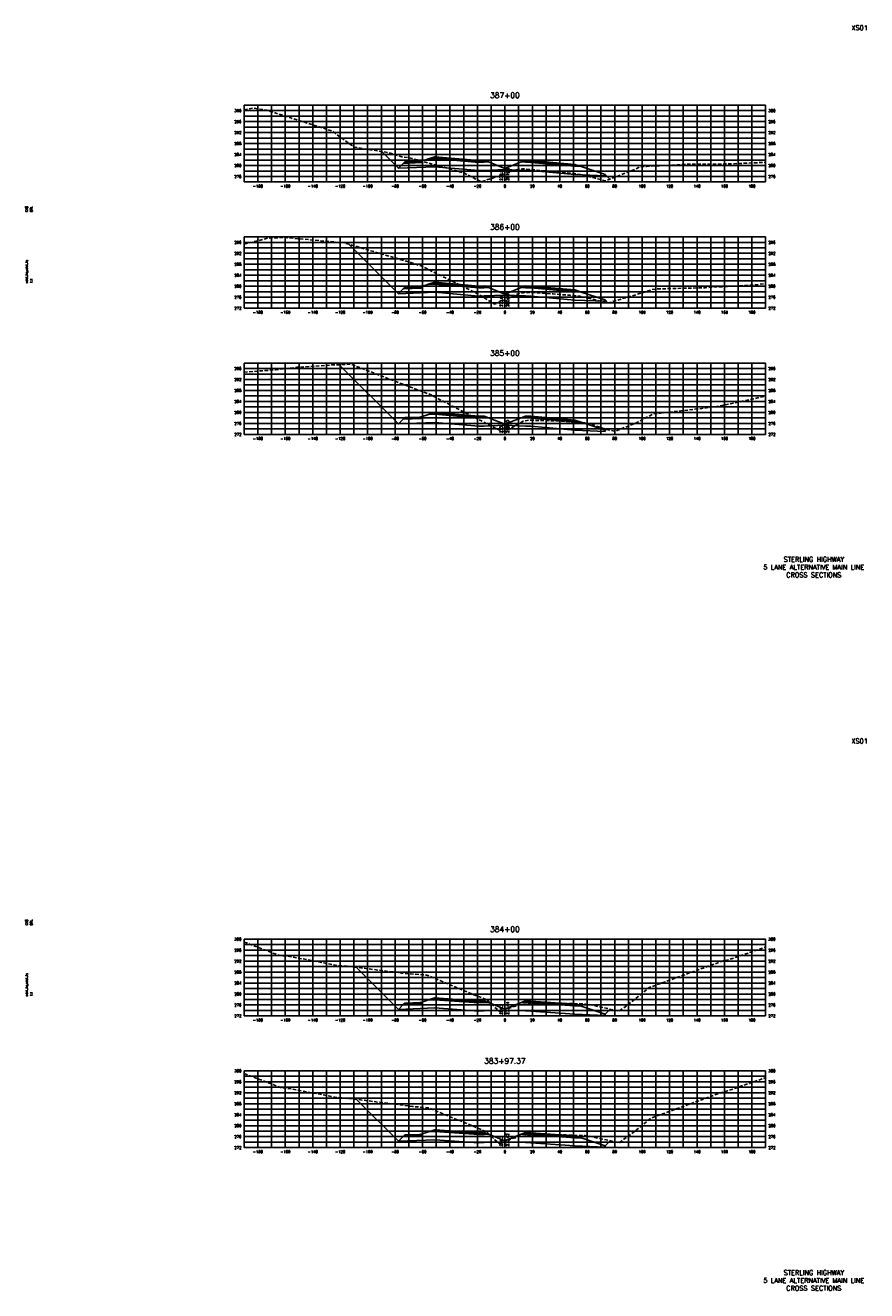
# Model space of a CAD drawing. Extents: x 37 to 10140, y -1968 to 9206.
# Tile 30 of 105: x 6607 to 7220, y 536 to 1458. Entities that reach past the tile are written whole.
import ezdxf
from ezdxf.enums import TextEntityAlignment as Align

# ---------------------------------------------------------------- set-up
doc = ezdxf.new("R2010")
doc.units = 0
doc.header["$LTSCALE"] = 20
doc.header["$MEASUREMENT"] = 0
doc.linetypes.add('HIDDEN_050%', pattern=[0.1875, 0.125, -0.0625])
for name, color, linetype in [('S-AT-TXT175', 6, 'Continuous'), ('S-AT-TXT80', 1, 'Continuous'), ('XDATUM', 3, 'Continuous'), ('XEG', 1, 'HIDDEN_050%'), ('XFG', 2, 'Continuous'), ('XGRID', 251, 'Continuous'), ('XGRIDT', 2, 'Continuous'), ('XREF-BORDER', 7, 'Continuous')]:
    doc.layers.add(name, color=color, linetype=linetype)
doc.styles.add('L100', font='simplex.shx', dxfattribs={"height": 2})
doc.styles.add('L175', font='ROMANSM.shx', dxfattribs={"height": 3.5})
doc.styles.add('L80', font='ROMANSM.shx', dxfattribs={"height": 1.6})

# ---------------------------------------------------------------- blocks, each defined once
blk = doc.blocks.new('03025_00_att1')
at = {"layer": 'S-AT-TXT175', "style": 'L175'}
for tag, p in [('NUM', (32.402, 20.822)), ('LINE1', (30.64, 1.444)), ('LINE2', (30.64, 1.161)), ('LINE3', (30.64, 0.877))]:
    blk.add_attdef(tag, text='', height=0.175, dxfattribs=at).set_placement(p, align=Align.CENTER)
at = {"layer": 'S-AT-TXT80', "style": 'L80'}
for tag, p in [('DESIGNED', (2.094, 14.201)), ('CHECKED', (2.265, 14.201)), ('DRAFTED', (2.436, 14.201)), ('PCTB', (2.094, 11.605)), ('PSCALE', (2.265, 11.605)), ('PVIEW', (2.436, 11.605))]:
    blk.add_attdef(tag, p, '', height=0.08, rotation=90, dxfattribs=at)

msp = doc.modelspace()

# ---------------------------------------------------------------- linework, layer by layer
at = {"layer": 'XDATUM', "flags": 128}
for points in [[(6866.25, 1366.2), (6878.41, 1354.04), (6905, 1355.11), (6937, 1352.29), (6941, 1352.45), (6956, 1353.05), (6971, 1352.45), (6975, 1352.29), (7007, 1349.47), (7029, 1348.59), (7029, 1349.48), (7032.46, 1346.03)], [(6842.3, 1298.63), (6878.41, 1262.53), (6905, 1263.59), (6937, 1260.78), (6941, 1260.94), (6956, 1261.54), (6971, 1260.94), (6975, 1260.78), (7007, 1257.96), (7029, 1257.08), (7029, 1257.97), (7031.12, 1255.85)], [(6835.24, 1210.78), (6878.41, 1167.61), (6905, 1168.68), (6937, 1165.86), (6941, 1166.02), (6956, 1166.62), (6971, 1166.02), (6975, 1165.86), (7007, 1163.05), (7029, 1162.17), (7029, 1163.05), (7029.68, 1163.73)], [(6847.7, 771.47), (6878.41, 740.76), (6905, 741.82), (6937, 739.55), (6941, 739.71), (6956, 740.31), (6971, 739.71), (6975, 739.55), (7007, 737.27), (7029, 736.39), (7029, 737.28), (7032.69, 740.96)], [(6847.86, 675.21), (6878.41, 644.66), (6905, 645.73), (6937, 643.49), (6941, 643.65), (6956, 644.25), (6971, 643.65), (6975, 643.49), (7007, 641.26), (7029, 640.38), (7029, 641.27), (7032.71, 644.98)]]:
    msp.add_lwpolyline(points, dxfattribs=at)
at = {"layer": 'XEG', "flags": 128}
for points in [[(6766, 1396.68), (6772.85, 1397.83), (6782.43, 1396.31), (6830.18, 1381.16), (6846, 1369.44), (6870.24, 1365.57), (6880.69, 1362.45), (6887.51, 1361.41), (6925.86, 1350.71), (6938.84, 1344.1), (6949.1, 1347.46), (6955.64, 1349.59), (6956, 1349.73), (6965.12, 1353.21), (6965.13, 1353.18), (6967.31, 1353.35), (6968.86, 1353.64), (6977.14, 1352.85), (6988.54, 1351.86), (6999.52, 1350.76), (7008.19, 1349.97), (7009.77, 1349.51), (7010.81, 1349.39), (7021.68, 1346.88), (7029.37, 1344.8), (7045.85, 1351.35), (7050.88, 1353.36), (7054.11, 1354.88), (7059.5, 1355.39), (7088.79, 1356.88), (7116.83, 1357.12), (7133.65, 1357.77), (7146, 1358.35)], [(6766, 1298.66), (6782.86, 1302.97), (6794.64, 1303.6), (6838.97, 1299.63), (6887.37, 1285.25), (6895.08, 1282.77), (6936.8, 1262.15), (6948.48, 1254.95), (6956, 1258.1), (6957.75, 1258.83), (6960.76, 1260.09), (6966.8, 1262.94), (6969.52, 1263.21), (6971.1, 1263.53), (6978.4, 1263.18), (6990.82, 1262.38), (7003.23, 1261.4), (7010.52, 1260.77), (7011.88, 1260.47), (7012.87, 1260.28), (7024.9, 1257.36), (7031.28, 1255.81), (7058.81, 1263.97), (7063.4, 1265.66), (7066.95, 1266.1), (7072.81, 1266.19), (7101.9, 1266.88), (7119.51, 1268), (7136.86, 1268.77), (7146, 1270.02)], [(6766, 1205.38), (6788.9, 1207.07), (6804.49, 1208.89), (6829.77, 1210.59), (6843.91, 1211.09), (6893.92, 1191.88), (6898.91, 1190.07), (6902.83, 1188.59), (6907.77, 1185.76), (6948.66, 1164.77), (6954.56, 1161.97), (6956, 1162.52), (6957.72, 1163.19), (6969.42, 1169.54), (6972.3, 1170.22), (6973.64, 1170.31), (6979.32, 1170.2), (6993.29, 1169.78), (7007.22, 1168.85), (7013.05, 1168.53), (7015.67, 1168.11), (7016.8, 1167.98), (7031.1, 1163.27), (7036.37, 1162.18), (7052.35, 1168.73), (7063.91, 1174.85), (7099.53, 1178.86), (7111.96, 1180.55), (7118.91, 1181.92), (7146, 1187.88)], [(6766, 789.87), (6791.17, 780.26), (6798.18, 779.48), (6811.78, 777.05), (6833.82, 772.85), (6845.16, 771.8), (6880.63, 767.28), (6899.16, 765.72), (6916.61, 758.45), (6943.24, 747.47), (6947.37, 743.35), (6952.55, 738.91), (6956, 740.44), (6958.89, 741.72), (6968.21, 744.4), (6972.55, 744.8), (6975.18, 745.05), (6985.4, 745.13), (6994.53, 745.29), (6999.21, 745.26), (7014.52, 744.71), (7017.46, 744.3), (7018.32, 744.18), (7034.91, 740.46), (7039.24, 739.5), (7049.06, 746.82), (7061.16, 756.71), (7103.37, 771.96), (7115.16, 776.14), (7118.93, 777.01), (7126.25, 779.38), (7146, 786.23)], [(6766, 694.01), (6792.6, 683.85), (6797.29, 683.32), (6806.41, 681.7), (6832.94, 676.65), (6846.57, 675.38), (6889.04, 669.97), (6900.54, 669.01), (6911.42, 664.47), (6942.84, 651.52), (6947.7, 646.67), (6952.33, 642.71), (6956, 644.33), (6960.08, 646.14), (6967.69, 648.33), (6973.02, 648.82), (6975.16, 649.02), (6983.47, 649.09), (6994.51, 649.29), (7000.16, 649.25), (7014.51, 648.73), (7017.27, 648.35), (7018.31, 648.21), (7033.88, 644.72), (7039.28, 643.51), (7051.54, 652.65), (7062.46, 661.58), (7111.15, 679.16), (7116.44, 681.04), (7118.13, 681.43), (7121.43, 682.5), (7146, 691.01)]]:
    msp.add_lwpolyline(points, dxfattribs=at)
at = {"layer": 'XFG', "flags": 128}
for points in [[(6878.41, 1354.04), (6878.41, 1354.04), (6866.25, 1366.2)], [(6956, 1353.79), (6944.05, 1358.57), (6941, 1358.45), (6937, 1358.29), (6905, 1361.11), (6900.43, 1360.92), (6895, 1359.11), (6895, 1358.11), (6881.96, 1357.59), (6878.41, 1354.04), (6905, 1355.11), (6937, 1352.29), (6941, 1352.45), (6956, 1353.05), (6956, 1353.79)], [(6895, 1359.11), (6894, 1359.07), (6894, 1358.73), (6884, 1358.33), (6884, 1358.67), (6883, 1358.63), (6881.96, 1357.59), (6895, 1358.11), (6895, 1359.11)], [(6894, 1359.07), (6884, 1358.67), (6884, 1358.33), (6894, 1358.73), (6894, 1359.07)], [(6941, 1358.79), (6937, 1358.63), (6905, 1361.45), (6905, 1362.45), (6900.43, 1360.92), (6905, 1361.11), (6937, 1358.29), (6941, 1358.45), (6944.05, 1358.57), (6941, 1359.79), (6941, 1358.79)], [(6941, 1359.79), (6937, 1359.63), (6905, 1362.45), (6905, 1362.11), (6937, 1359.29), (6941, 1359.45), (6941, 1359.79)], [(6941, 1359.45), (6937, 1359.29), (6905, 1362.11), (6905, 1361.45), (6937, 1358.63), (6941, 1358.79), (6941, 1359.45)], [(6956, 1353.79), (6967.96, 1358.57), (6971, 1358.45), (6975, 1358.29), (7007, 1355.47), (7011.57, 1355.29), (7029, 1349.48), (7029, 1348.59), (7007, 1349.47), (6975, 1352.29), (6971, 1352.45), (6956, 1353.05)], [(6971, 1359.79), (6967.96, 1358.57), (6971, 1358.45), (6975, 1358.29), (7007, 1355.47), (7011.57, 1355.29), (7007, 1356.81), (7007, 1355.81), (6975, 1358.63), (6971, 1358.79), (6971, 1359.79)], [(6971, 1359.79), (6971, 1359.45), (6975, 1359.29), (7007, 1356.47), (7007, 1356.81), (6975, 1359.63), (6971, 1359.79)], [(6971, 1359.45), (6971, 1358.79), (6975, 1358.63), (7007, 1355.81), (7007, 1356.47), (6975, 1359.29), (6971, 1359.45)], [(7029, 1349.48), (7029, 1349.48), (7032.46, 1346.03)], [(6878.41, 1262.53), (6878.41, 1262.53), (6842.3, 1298.63)], [(6956, 1262.28), (6944.05, 1267.06), (6941, 1266.94), (6937, 1266.78), (6905, 1269.59), (6900.43, 1269.41), (6895, 1267.6), (6895, 1266.6), (6881.96, 1266.08), (6878.41, 1262.53), (6905, 1263.59), (6937, 1260.78), (6941, 1260.94), (6956, 1261.54), (6956, 1262.28)], [(6895, 1267.6), (6894, 1267.56), (6894, 1267.22), (6884, 1266.82), (6884, 1267.16), (6883, 1267.12), (6881.96, 1266.08), (6895, 1266.6), (6895, 1267.6)], [(6894, 1267.56), (6884, 1267.16), (6884, 1266.82), (6894, 1267.22), (6894, 1267.56)], [(6941, 1267.28), (6937, 1267.12), (6905, 1269.93), (6905, 1270.93), (6900.43, 1269.41), (6905, 1269.59), (6937, 1266.78), (6941, 1266.94), (6944.05, 1267.06), (6941, 1268.28), (6941, 1267.28)], [(6941, 1268.28), (6937, 1268.12), (6905, 1270.93), (6905, 1270.59), (6937, 1267.78), (6941, 1267.94), (6941, 1268.28)], [(6941, 1267.94), (6937, 1267.78), (6905, 1270.59), (6905, 1269.93), (6937, 1267.12), (6941, 1267.28), (6941, 1267.94)], [(6956, 1262.28), (6967.96, 1267.06), (6971, 1266.94), (6975, 1266.78), (7007, 1263.96), (7011.57, 1263.78), (7029, 1257.97), (7029, 1257.08), (7007, 1257.96), (6975, 1260.78), (6971, 1260.94), (6956, 1261.54)], [(6971, 1268.28), (6967.96, 1267.06), (6971, 1266.94), (6975, 1266.78), (7007, 1263.96), (7011.57, 1263.78), (7007, 1265.3), (7007, 1264.3), (6975, 1267.12), (6971, 1267.28), (6971, 1268.28)], [(6971, 1268.28), (6971, 1267.94), (6975, 1267.78), (7007, 1264.96), (7007, 1265.3), (6975, 1268.12), (6971, 1268.28)], [(6971, 1267.94), (6971, 1267.28), (6975, 1267.12), (7007, 1264.3), (7007, 1264.96), (6975, 1267.78), (6971, 1267.94)], [(7029, 1257.97), (7029, 1257.97), (7031.12, 1255.85)], [(6878.41, 1167.61), (6878.41, 1167.61), (6835.24, 1210.78)], [(6956, 1167.36), (6944.05, 1172.14), (6941, 1172.02), (6937, 1171.86), (6905, 1174.68), (6900.43, 1174.49), (6895, 1172.68), (6895, 1171.68), (6881.96, 1171.16), (6878.41, 1167.61), (6905, 1168.68), (6937, 1165.86), (6941, 1166.02), (6956, 1166.62), (6956, 1167.36)], [(6895, 1172.68), (6894, 1172.64), (6894, 1172.3), (6884, 1171.9), (6884, 1172.24), (6883, 1172.2), (6881.96, 1171.16), (6895, 1171.68), (6895, 1172.68)], [(6894, 1172.64), (6884, 1172.24), (6884, 1171.9), (6894, 1172.3), (6894, 1172.64)], [(6941, 1172.36), (6937, 1172.2), (6905, 1175.02), (6905, 1176.02), (6900.43, 1174.49), (6905, 1174.68), (6937, 1171.86), (6941, 1172.02), (6944.05, 1172.14), (6941, 1173.36), (6941, 1172.36)], [(6941, 1173.36), (6937, 1173.2), (6905, 1176.02), (6905, 1175.68), (6937, 1172.86), (6941, 1173.02), (6941, 1173.36)], [(6941, 1173.02), (6937, 1172.86), (6905, 1175.68), (6905, 1175.02), (6937, 1172.2), (6941, 1172.36), (6941, 1173.02)], [(6956, 1167.36), (6967.96, 1172.14), (6971, 1172.02), (6975, 1171.86), (7007, 1169.05), (7011.57, 1168.86), (7029, 1163.05), (7029, 1162.17), (7007, 1163.05), (6975, 1165.86), (6971, 1166.02), (6956, 1166.62)], [(6971, 1173.36), (6967.96, 1172.14), (6971, 1172.02), (6975, 1171.86), (7007, 1169.05), (7011.57, 1168.86), (7007, 1170.39), (7007, 1169.39), (6975, 1172.2), (6971, 1172.36), (6971, 1173.36)], [(6971, 1173.36), (6971, 1173.02), (6975, 1172.86), (7007, 1170.05), (7007, 1170.39), (6975, 1173.2), (6971, 1173.36)], [(6971, 1173.02), (6971, 1172.36), (6975, 1172.2), (7007, 1169.39), (7007, 1170.05), (6975, 1172.86), (6971, 1173.02)], [(7029, 1163.05), (7029, 1163.05), (7029.68, 1163.73)], [(6878.41, 740.76), (6878.41, 740.76), (6847.7, 771.47)], [(6956, 741.05), (6944.05, 745.83), (6941, 745.71), (6937, 745.55), (6905, 747.82), (6900.43, 747.64), (6895, 745.83), (6895, 744.83), (6881.96, 744.31), (6878.41, 740.76), (6905, 741.82), (6937, 739.55), (6941, 739.71), (6956, 740.31), (6956, 741.05)], [(6941, 746.05), (6937, 745.89), (6905, 748.16), (6905, 749.16), (6900.43, 747.64), (6905, 747.82), (6937, 745.55), (6941, 745.71), (6944.05, 745.83), (6941, 747.05), (6941, 746.05)], [(6941, 747.05), (6937, 746.89), (6905, 749.16), (6905, 748.82), (6937, 746.55), (6941, 746.71), (6941, 747.05)], [(6941, 746.71), (6937, 746.55), (6905, 748.82), (6905, 748.16), (6937, 745.89), (6941, 746.05), (6941, 746.71)], [(6895, 745.83), (6894, 745.79), (6894, 745.45), (6884, 745.05), (6884, 745.39), (6883, 745.35), (6881.96, 744.31), (6895, 744.83), (6895, 745.83)], [(6894, 745.79), (6884, 745.39), (6884, 745.05), (6894, 745.45), (6894, 745.79)], [(6956, 741.05), (6967.96, 745.83), (6971, 745.71), (6975, 745.55), (7007, 743.27), (7011.57, 743.09), (7029, 737.28), (7029, 736.39), (7007, 737.27), (6975, 739.55), (6971, 739.71), (6956, 740.31)], [(6971, 747.05), (6967.96, 745.83), (6971, 745.71), (6975, 745.55), (7007, 743.27), (7011.57, 743.09), (7007, 744.61), (7007, 743.61), (6975, 745.89), (6971, 746.05), (6971, 747.05)], [(6971, 747.05), (6971, 746.71), (6975, 746.55), (7007, 744.27), (7007, 744.61), (6975, 746.89), (6971, 747.05)], [(6971, 746.71), (6971, 746.05), (6975, 745.89), (7007, 743.61), (7007, 744.27), (6975, 746.55), (6971, 746.71)], [(7029, 737.28), (7029, 737.28), (7032.69, 740.96)], [(6878.41, 644.66), (6878.41, 644.66), (6847.86, 675.21)], [(6956, 644.99), (6944.05, 649.78), (6941, 649.65), (6937, 649.49), (6905, 651.73), (6900.43, 651.54), (6895, 649.73), (6895, 648.73), (6881.96, 648.21), (6878.41, 644.66), (6905, 645.73), (6937, 643.49), (6941, 643.65), (6956, 644.25), (6956, 644.99)], [(6895, 649.73), (6894, 649.69), (6894, 649.35), (6884, 648.95), (6884, 649.29), (6883, 649.25), (6881.96, 648.21), (6895, 648.73), (6895, 649.73)], [(6894, 649.69), (6884, 649.29), (6884, 648.95), (6894, 649.35), (6894, 649.69)], [(6941, 649.99), (6937, 649.83), (6905, 652.07), (6905, 653.07), (6900.43, 651.54), (6905, 651.73), (6937, 649.49), (6941, 649.65), (6944.05, 649.78), (6941, 650.99), (6941, 649.99)], [(6941, 650.99), (6937, 650.83), (6905, 653.07), (6905, 652.73), (6937, 650.49), (6941, 650.65), (6941, 650.99)], [(6941, 650.65), (6937, 650.49), (6905, 652.73), (6905, 652.07), (6937, 649.83), (6941, 649.99), (6941, 650.65)], [(6956, 644.99), (6967.96, 649.78), (6971, 649.65), (6975, 649.49), (7007, 647.26), (7011.57, 647.08), (7029, 641.27), (7029, 640.38), (7007, 641.26), (6975, 643.49), (6971, 643.65), (6956, 644.25)], [(6971, 650.99), (6967.96, 649.78), (6971, 649.65), (6975, 649.49), (7007, 647.26), (7011.57, 647.08), (7007, 648.6), (7007, 647.6), (6975, 649.83), (6971, 649.99), (6971, 650.99)], [(6971, 650.99), (6971, 650.65), (6975, 650.49), (7007, 648.26), (7007, 648.6), (6975, 650.83), (6971, 650.99)], [(6971, 650.65), (6971, 649.99), (6975, 649.83), (7007, 647.6), (7007, 648.26), (6975, 650.49), (6971, 650.65)], [(7029, 641.27), (7029, 641.27), (7032.71, 644.98)]]:
    msp.add_lwpolyline(points, dxfattribs=at)
at = {"layer": 'XGRID'}
for p, q in [((6766, 1344), (6766, 1400)), ((6766, 1400), (7146, 1400)), ((6766, 1396), (7146, 1396)), ((6776, 1344), (6776, 1400)), ((6786, 1344), (6786, 1400)), ((6796, 1344), (6796, 1400)), ((6806, 1344), (6806, 1400)), ((6816, 1344), (6816, 1400)), ((6826, 1344), (6826, 1400)), ((6836, 1344), (6836, 1400)), ((6846, 1344), (6846, 1400)), ((6856, 1344), (6856, 1400)), ((6866, 1344), (6866, 1400)), ((6876, 1344), (6876, 1400)), ((6886, 1344), (6886, 1400)), ((6896, 1344), (6896, 1400)), ((6906, 1344), (6906, 1400)), ((6916, 1344), (6916, 1400)), ((6926, 1344), (6926, 1400)), ((6936, 1344), (6936, 1400)), ((6946, 1344), (6946, 1400)), ((6956, 1344), (6956, 1400)), ((6966, 1344), (6966, 1400)), ((6976, 1344), (6976, 1400)), ((6986, 1344), (6986, 1400)), ((6996, 1344), (6996, 1400)), ((7006, 1344), (7006, 1400)), ((7016, 1344), (7016, 1400)), ((7026, 1344), (7026, 1400)), ((7036, 1344), (7036, 1400)), ((7046, 1344), (7046, 1400)), ((7056, 1344), (7056, 1400)), ((7066, 1344), (7066, 1400)), ((7076, 1344), (7076, 1400)), ((7086, 1344), (7086, 1400)), ((7096, 1344), (7096, 1400)), ((7106, 1344), (7106, 1400)), ((7116, 1344), (7116, 1400)), ((7126, 1344), (7126, 1400)), ((7136, 1344), (7136, 1400)), ((7146, 1344), (7146, 1400)), ((6766, 1392), (7146, 1392)), ((6766, 1388), (7146, 1388)), ((6766, 1384), (7146, 1384)), ((6766, 1380), (7146, 1380)), ((6766, 1376), (7146, 1376)), ((6766, 1372), (7146, 1372)), ((6766, 1368), (7146, 1368)), ((6766, 1364), (7146, 1364)), ((6766, 1360), (7146, 1360)), ((6766, 1356), (7146, 1356)), ((6766, 1352), (7146, 1352)), ((6766, 1348), (7146, 1348)), ((6766, 1344), (7146, 1344)), ((6766, 1252), (6766, 1304)), ((6766, 1304), (7146, 1304)), ((6776, 1252), (6776, 1304)), ((6786, 1252), (6786, 1304)), ((6796, 1252), (6796, 1304)), ((6806, 1252), (6806, 1304)), ((6816, 1252), (6816, 1304)), ((6826, 1252), (6826, 1304)), ((6836, 1252), (6836, 1304)), ((6846, 1252), (6846, 1304)), ((6856, 1252), (6856, 1304)), ((6866, 1252), (6866, 1304)), ((6876, 1252), (6876, 1304)), ((6886, 1252), (6886, 1304)), ((6896, 1252), (6896, 1304)), ((6906, 1252), (6906, 1304)), ((6916, 1252), (6916, 1304)), ((6926, 1252), (6926, 1304)), ((6936, 1252), (6936, 1304)), ((6946, 1252), (6946, 1304)), ((6956, 1252), (6956, 1304)), ((6966, 1252), (6966, 1304)), ((6976, 1252), (6976, 1304)), ((6986, 1252), (6986, 1304)), ((6996, 1252), (6996, 1304)), ((7006, 1252), (7006, 1304)), ((7016, 1252), (7016, 1304)), ((7026, 1252), (7026, 1304)), ((7036, 1252), (7036, 1304)), ((7046, 1252), (7046, 1304)), ((7056, 1252), (7056, 1304)), ((7066, 1252), (7066, 1304)), ((7076, 1252), (7076, 1304)), ((7086, 1252), (7086, 1304)), ((7096, 1252), (7096, 1304)), ((7106, 1252), (7106, 1304)), ((7116, 1252), (7116, 1304)), ((7126, 1252), (7126, 1304)), ((7136, 1252), (7136, 1304)), ((7146, 1252), (7146, 1304)), ((6766, 1300), (7146, 1300)), ((6766, 1296), (7146, 1296)), ((6766, 1292), (7146, 1292)), ((6766, 1288), (7146, 1288)), ((6766, 1284), (7146, 1284)), ((6766, 1280), (7146, 1280)), ((6766, 1276), (7146, 1276)), ((6766, 1272), (7146, 1272)), ((6766, 1268), (7146, 1268)), ((6766, 1264), (7146, 1264)), ((6766, 1260), (7146, 1260)), ((6766, 1256), (7146, 1256)), ((6766, 1252), (7146, 1252)), ((6766, 1160), (6766, 1212)), ((6766, 1212), (7146, 1212)), ((6776, 1160), (6776, 1212)), ((6786, 1160), (6786, 1212)), ((6796, 1160), (6796, 1212)), ((6806, 1160), (6806, 1212)), ((6816, 1160), (6816, 1212)), ((6826, 1160), (6826, 1212)), ((6836, 1160), (6836, 1212)), ((6846, 1160), (6846, 1212)), ((6856, 1160), (6856, 1212)), ((6866, 1160), (6866, 1212)), ((6876, 1160), (6876, 1212)), ((6886, 1160), (6886, 1212)), ((6896, 1160), (6896, 1212)), ((6906, 1160), (6906, 1212)), ((6916, 1160), (6916, 1212)), ((6926, 1160), (6926, 1212)), ((6936, 1160), (6936, 1212)), ((6946, 1160), (6946, 1212)), ((6956, 1160), (6956, 1212)), ((6966, 1160), (6966, 1212)), ((6976, 1160), (6976, 1212)), ((6986, 1160), (6986, 1212)), ((6996, 1160), (6996, 1212)), ((7006, 1160), (7006, 1212)), ((7016, 1160), (7016, 1212)), ((7026, 1160), (7026, 1212)), ((7036, 1160), (7036, 1212)), ((7046, 1160), (7046, 1212)), ((7056, 1160), (7056, 1212)), ((7066, 1160), (7066, 1212)), ((7076, 1160), (7076, 1212)), ((7086, 1160), (7086, 1212)), ((7096, 1160), (7096, 1212)), ((7106, 1160), (7106, 1212)), ((7116, 1160), (7116, 1212)), ((7126, 1160), (7126, 1212)), ((7136, 1160), (7136, 1212)), ((7146, 1160), (7146, 1212)), ((6766, 1208), (7146, 1208)), ((6766, 1204), (7146, 1204)), ((6766, 1200), (7146, 1200)), ((6766, 1196), (7146, 1196)), ((6766, 1192), (7146, 1192)), ((6766, 1188), (7146, 1188)), ((6766, 1184), (7146, 1184)), ((6766, 1180), (7146, 1180)), ((6766, 1176), (7146, 1176)), ((6766, 1172), (7146, 1172)), ((6766, 1168), (7146, 1168)), ((6766, 1164), (7146, 1164)), ((6766, 1160), (7146, 1160)), ((6766, 736), (6766, 792)), ((6766, 792), (7146, 792)), ((6766, 788), (7146, 788)), ((6776, 736), (6776, 792)), ((6786, 736), (6786, 792)), ((6796, 736), (6796, 792)), ((6806, 736), (6806, 792)), ((6816, 736), (6816, 792)), ((6826, 736), (6826, 792)), ((6836, 736), (6836, 792)), ((6846, 736), (6846, 792)), ((6856, 736), (6856, 792)), ((6866, 736), (6866, 792)), ((6876, 736), (6876, 792)), ((6886, 736), (6886, 792)), ((6896, 736), (6896, 792)), ((6906, 736), (6906, 792)), ((6916, 736), (6916, 792)), ((6926, 736), (6926, 792)), ((6936, 736), (6936, 792)), ((6946, 736), (6946, 792)), ((6956, 736), (6956, 792)), ((6966, 736), (6966, 792)), ((6976, 736), (6976, 792)), ((6986, 736), (6986, 792)), ((6996, 736), (6996, 792)), ((7006, 736), (7006, 792)), ((7016, 736), (7016, 792)), ((7026, 736), (7026, 792)), ((7036, 736), (7036, 792)), ((7046, 736), (7046, 792)), ((7056, 736), (7056, 792)), ((7066, 736), (7066, 792)), ((7076, 736), (7076, 792)), ((7086, 736), (7086, 792)), ((7096, 736), (7096, 792)), ((7106, 736), (7106, 792)), ((7116, 736), (7116, 792)), ((7126, 736), (7126, 792)), ((7136, 736), (7136, 792)), ((7146, 736), (7146, 792)), ((6766, 784), (7146, 784)), ((6766, 780), (7146, 780)), ((6766, 776), (7146, 776)), ((6766, 772), (7146, 772)), ((6766, 768), (7146, 768)), ((6766, 764), (7146, 764)), ((6766, 760), (7146, 760)), ((6766, 756), (7146, 756)), ((6766, 752), (7146, 752)), ((6766, 748), (7146, 748)), ((6766, 744), (7146, 744)), ((6766, 740), (7146, 740)), ((6766, 736), (7146, 736)), ((6766, 640), (6766, 696)), ((6766, 696), (7146, 696)), ((6766, 692), (7146, 692)), ((6776, 640), (6776, 696)), ((6786, 640), (6786, 696)), ((6796, 640), (6796, 696)), ((6806, 640), (6806, 696)), ((6816, 640), (6816, 696)), ((6826, 640), (6826, 696)), ((6836, 640), (6836, 696)), ((6846, 640), (6846, 696)), ((6856, 640), (6856, 696)), ((6866, 640), (6866, 696)), ((6876, 640), (6876, 696)), ((6886, 640), (6886, 696)), ((6896, 640), (6896, 696)), ((6906, 640), (6906, 696)), ((6916, 640), (6916, 696)), ((6926, 640), (6926, 696)), ((6936, 640), (6936, 696)), ((6946, 640), (6946, 696)), ((6956, 640), (6956, 696)), ((6966, 640), (6966, 696)), ((6976, 640), (6976, 696)), ((6986, 640), (6986, 696)), ((6996, 640), (6996, 696)), ((7006, 640), (7006, 696)), ((7016, 640), (7016, 696)), ((7026, 640), (7026, 696)), ((7036, 640), (7036, 696)), ((7046, 640), (7046, 696)), ((7056, 640), (7056, 696)), ((7066, 640), (7066, 696)), ((7076, 640), (7076, 696)), ((7086, 640), (7086, 696)), ((7096, 640), (7096, 696)), ((7106, 640), (7106, 696)), ((7116, 640), (7116, 696)), ((7126, 640), (7126, 696)), ((7136, 640), (7136, 696)), ((7146, 640), (7146, 696)), ((6766, 688), (7146, 688)), ((6766, 684), (7146, 684)), ((6766, 680), (7146, 680)), ((6766, 676), (7146, 676)), ((6766, 672), (7146, 672)), ((6766, 668), (7146, 668)), ((6766, 664), (7146, 664)), ((6766, 660), (7146, 660)), ((6766, 656), (7146, 656)), ((6766, 652), (7146, 652)), ((6766, 648), (7146, 648)), ((6766, 644), (7146, 644)), ((6766, 640), (7146, 640))]:
    msp.add_line(p, q, dxfattribs=at)

# ---------------------------------------------------------------- block references
at = {"layer": 'XREF-BORDER'}
ref = msp.add_blockref('03025_00_att1', (6566.45, 1038.23), dxfattribs=dict(at, xscale=20, yscale=20, zscale=20))
ref.add_attrib('LINE1', 'STERLING HIGHWAY', dxfattribs={"layer": 'S-AT-TXT175', "height": 3.5, "style": 'L175'}).set_placement((7181.07, 1067.1), align=Align.CENTER)
ref.add_attrib('LINE2', '5 LANE ALTERNATIVE MAIN LINE', dxfattribs={"layer": 'S-AT-TXT175', "height": 3.5, "style": 'L175'}).set_placement((7181.07, 1061.44), align=Align.CENTER)
ref.add_attrib('LINE3', 'CROSS SECTIONS', dxfattribs={"layer": 'S-AT-TXT175', "height": 3.5, "style": 'L175'}).set_placement((7181.07, 1055.77), align=Align.CENTER)
ref.add_attrib('NUM', 'XS01', dxfattribs={"layer": 'S-AT-TXT175', "height": 3.5, "style": 'L175'}).set_placement((7214.49, 1454.66), align=Align.CENTER)
ref.add_attrib('DESIGNED', 'CAB', (6608.33, 1322.25), dxfattribs={"layer": 'S-AT-TXT80', "height": 1.6, "rotation": 90, "style": 'L80'})
ref.add_attrib('CHECKED', 'DRL', (6611.75, 1322.25), dxfattribs={"layer": 'S-AT-TXT80', "height": 1.6, "rotation": 90, "style": 'L80'})
ref.add_attrib('PCTB', 'adot_hs,adot_fs', (6608.33, 1270.32), dxfattribs={"layer": 'S-AT-TXT80', "height": 1.6, "rotation": 90, "style": 'L80'})
ref.add_attrib('PSCALE', '1:1', (6611.75, 1270.32), dxfattribs={"layer": 'S-AT-TXT80', "height": 1.6, "rotation": 90, "style": 'L80'})
ref = msp.add_blockref('03025_00_att1', (6566.45, 518.23), dxfattribs=dict(at, xscale=20, yscale=20, zscale=20))
ref.add_attrib('LINE1', 'STERLING HIGHWAY', dxfattribs={"layer": 'S-AT-TXT175', "height": 3.5, "style": 'L175'}).set_placement((7181.07, 547.1), align=Align.CENTER)
ref.add_attrib('LINE2', '5 LANE ALTERNATIVE MAIN LINE', dxfattribs={"layer": 'S-AT-TXT175', "height": 3.5, "style": 'L175'}).set_placement((7181.07, 541.44), align=Align.CENTER)
ref.add_attrib('LINE3', 'CROSS SECTIONS', dxfattribs={"layer": 'S-AT-TXT175', "height": 3.5, "style": 'L175'}).set_placement((7181.07, 535.77), align=Align.CENTER)
ref.add_attrib('NUM', 'XS01', dxfattribs={"layer": 'S-AT-TXT175', "height": 3.5, "style": 'L175'}).set_placement((7214.49, 934.66), align=Align.CENTER)
ref.add_attrib('DESIGNED', 'CAB', (6608.33, 802.25), dxfattribs={"layer": 'S-AT-TXT80', "height": 1.6, "rotation": 90, "style": 'L80'})
ref.add_attrib('CHECKED', 'DRL', (6611.75, 802.25), dxfattribs={"layer": 'S-AT-TXT80', "height": 1.6, "rotation": 90, "style": 'L80'})
ref.add_attrib('PCTB', 'adot_hs,adot_fs', (6608.33, 750.32), dxfattribs={"layer": 'S-AT-TXT80', "height": 1.6, "rotation": 90, "style": 'L80'})
ref.add_attrib('PSCALE', '1:1', (6611.75, 750.32), dxfattribs={"layer": 'S-AT-TXT80', "height": 1.6, "rotation": 90, "style": 'L80'})

# ---------------------------------------------------------------- texts
at = {"layer": 'XGRIDT', "style": 'L100'}
for s, p in [('387+00', (6956, 1404)), ('386+00', (6956, 1308)), ('385+00', (6956, 1216)), ('384+00', (6956, 796)), ('383+97.37', (6956, 700))]:
    msp.add_text(s, height=4, dxfattribs=at).set_placement(p, align=Align.BOTTOM_CENTER)
for s, p in [('300', (6764, 1396)), ('296', (6764, 1388)), ('292', (6764, 1380)), ('288', (6764, 1372)), ('284', (6764, 1364)), ('280', (6764, 1356)), ('276', (6764, 1348)), ('296', (6764, 1300)), ('292', (6764, 1292)), ('288', (6764, 1284)), ('284', (6764, 1276)), ('280', (6764, 1268)), ('276', (6764, 1260)), ('272', (6764, 1252)), ('296', (6764, 1208)), ('292', (6764, 1200)), ('288', (6764, 1192)), ('284', (6764, 1184)), ('280', (6764, 1176)), ('276', (6764, 1168)), ('272', (6764, 1160)), ('300', (6764, 792)), ('296', (6764, 784)), ('292', (6764, 776)), ('288', (6764, 768)), ('284', (6764, 760)), ('280', (6764, 752)), ('276', (6764, 744)), ('272', (6764, 736)), ('300', (6764, 696)), ('296', (6764, 688)), ('292', (6764, 680)), ('288', (6764, 672)), ('284', (6764, 664)), ('280', (6764, 656)), ('276', (6764, 648)), ('272', (6764, 640))]:
    msp.add_text(s, height=2, dxfattribs=at).set_placement(p, align=Align.MIDDLE_RIGHT)
for s, p in [('300', (7148, 1396)), ('296', (7148, 1388)), ('292', (7148, 1380)), ('288', (7148, 1372)), ('284', (7148, 1364)), ('280', (7148, 1356)), ('276', (7148, 1348)), ('296', (7148, 1300)), ('292', (7148, 1292)), ('288', (7148, 1284)), ('284', (7148, 1276)), ('280', (7148, 1268)), ('276', (7148, 1260)), ('272', (7148, 1252)), ('296', (7148, 1208)), ('292', (7148, 1200)), ('288', (7148, 1192)), ('284', (7148, 1184)), ('280', (7148, 1176)), ('276', (7148, 1168)), ('272', (7148, 1160)), ('300', (7148, 792)), ('296', (7148, 784)), ('292', (7148, 776)), ('288', (7148, 768)), ('284', (7148, 760)), ('280', (7148, 752)), ('276', (7148, 744)), ('272', (7148, 736)), ('300', (7148, 696)), ('296', (7148, 688)), ('292', (7148, 680)), ('288', (7148, 672)), ('284', (7148, 664)), ('280', (7148, 656)), ('276', (7148, 648)), ('272', (7148, 640))]:
    msp.add_text(s, height=2, dxfattribs=at).set_placement(p, align=Align.MIDDLE_LEFT)
for s, p in [('276.9', (6955, 1345)), ('275.0', (6955, 1253)), ('273.3', (6955, 1161)), ('274.2', (6955, 737)), ('274.2', (6955, 641))]:
    msp.add_text(s, height=2, rotation=90, dxfattribs=at).set_placement(p, align=Align.BOTTOM_LEFT)
for s, p in [('281.82', (6957, 1345)), ('280.06', (6957, 1253)), ('278.60', (6957, 1161)), ('277.44', (6957, 737)), ('277.42', (6957, 641))]:
    msp.add_text(s, height=2, rotation=90, dxfattribs=at).set_placement(p, align=Align.TOP_LEFT)
for s, p in [('-180', (6776, 1342)), ('-160', (6796, 1342)), ('-140', (6816, 1342)), ('-120', (6836, 1342)), ('-100', (6856, 1342)), ('-80', (6876, 1342)), ('-60', (6896, 1342)), ('-40', (6916, 1342)), ('-20', (6936, 1342)), ('0', (6956, 1342)), ('20', (6976, 1342)), ('40', (6996, 1342)), ('60', (7016, 1342)), ('80', (7036, 1342)), ('100', (7056, 1342)), ('120', (7076, 1342)), ('140', (7096, 1342)), ('160', (7116, 1342)), ('180', (7136, 1342)), ('-180', (6776, 1250)), ('-160', (6796, 1250)), ('-140', (6816, 1250)), ('-120', (6836, 1250)), ('-100', (6856, 1250)), ('-80', (6876, 1250)), ('-60', (6896, 1250)), ('-40', (6916, 1250)), ('-20', (6936, 1250)), ('0', (6956, 1250)), ('20', (6976, 1250)), ('40', (6996, 1250)), ('60', (7016, 1250)), ('80', (7036, 1250)), ('100', (7056, 1250)), ('120', (7076, 1250)), ('140', (7096, 1250)), ('160', (7116, 1250)), ('180', (7136, 1250)), ('-180', (6776, 1158)), ('-160', (6796, 1158)), ('-140', (6816, 1158)), ('-120', (6836, 1158)), ('-100', (6856, 1158)), ('-80', (6876, 1158)), ('-60', (6896, 1158)), ('-40', (6916, 1158)), ('-20', (6936, 1158)), ('0', (6956, 1158)), ('20', (6976, 1158)), ('40', (6996, 1158)), ('60', (7016, 1158)), ('80', (7036, 1158)), ('100', (7056, 1158)), ('120', (7076, 1158)), ('140', (7096, 1158)), ('160', (7116, 1158)), ('180', (7136, 1158)), ('-180', (6776, 734)), ('-160', (6796, 734)), ('-140', (6816, 734)), ('-120', (6836, 734)), ('-100', (6856, 734)), ('-80', (6876, 734)), ('-60', (6896, 734)), ('-40', (6916, 734)), ('-20', (6936, 734)), ('0', (6956, 734)), ('20', (6976, 734)), ('40', (6996, 734)), ('60', (7016, 734)), ('80', (7036, 734)), ('100', (7056, 734)), ('120', (7076, 734)), ('140', (7096, 734)), ('160', (7116, 734)), ('180', (7136, 734)), ('-180', (6776, 638)), ('-160', (6796, 638)), ('-140', (6816, 638)), ('-120', (6836, 638)), ('-100', (6856, 638)), ('-80', (6876, 638)), ('-60', (6896, 638)), ('-40', (6916, 638)), ('-20', (6936, 638)), ('0', (6956, 638)), ('20', (6976, 638)), ('40', (6996, 638)), ('60', (7016, 638)), ('80', (7036, 638)), ('100', (7056, 638)), ('120', (7076, 638)), ('140', (7096, 638)), ('160', (7116, 638)), ('180', (7136, 638))]:
    msp.add_text(s, height=2, dxfattribs=at).set_placement(p, align=Align.TOP_CENTER)

doc.saveas('drawing.dxf')
